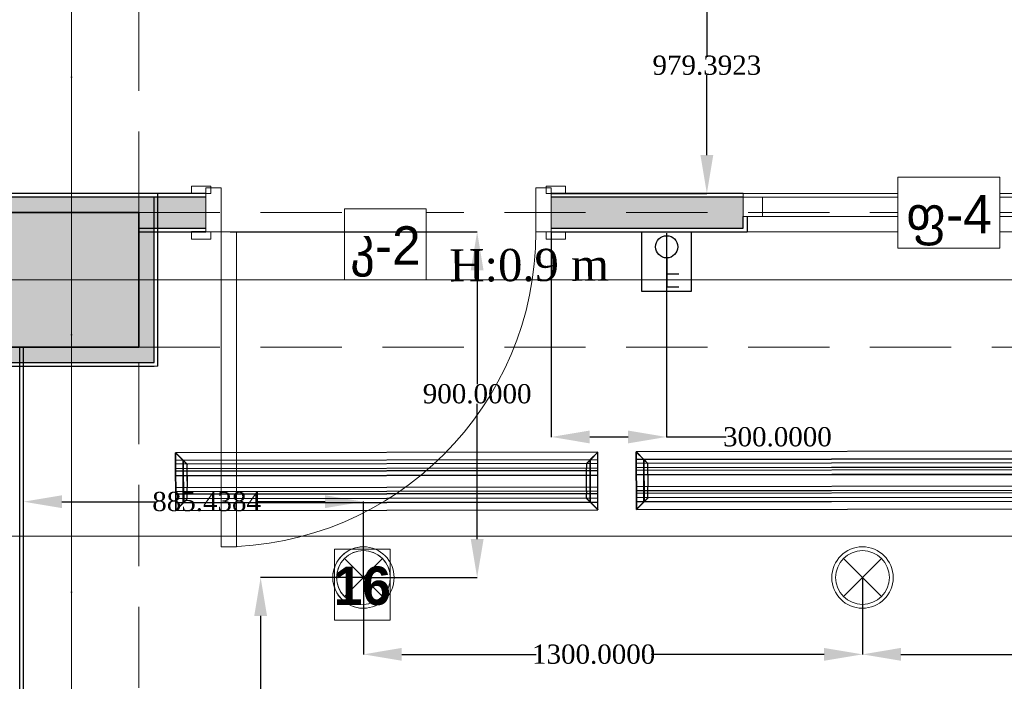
# Model space of a CAD drawing. Header units: millimetres. Extents: x 0 to 88385, y 0 to 41127.
# Tile 179 of 244: x 79097 to 81661, y 19618 to 21340. Entities that reach past the tile are written whole.
import ezdxf
from ezdxf.enums import TextEntityAlignment as Align

# ---------------------------------------------------------------- set-up
doc = ezdxf.new("R2010")
doc.units = ezdxf.units.MM
doc.header["$MEASUREMENT"] = 0
doc.set_wipeout_variables(frame=1)
doc.linetypes.add('Dot & Dashed', pattern=[670.277762, 317.5, -176.388889, 0, -176.388874])
doc.linetypes.add('Hidden', pattern=[317.5, 211.666667, -105.833333])
for name, color, linetype in [('- ავარიული განათება', 7, 'Continuous'), ('- განათება', 7, 'Continuous'), ('- მექანიკური ნაწილი', 7, 'Continuous'), ('- საშტეფცელო როზეტები', 7, 'Continuous'), ('Edges', 7, 'Continuous'), ('New_Structural - Bearing', 7, 'Continuous'), ('Structural - Bearing', 7, 'Continuous'), ('Structural - Grid', 7, 'Continuous')]:
    doc.layers.add(name, color=color, linetype=linetype)
for name, color, linetype, lineweight in [('2D Drafting - General_Pen_No__2', 8, 'Continuous', 15), ('New_Annotation - Text_Pen_No__20', 1, 'Continuous', 0), ('New_Archicad Doors_Pen_No__1', 7, 'Continuous', 13), ('New_Archicad Windows_Pen_No__1', 7, 'Continuous', 13), ('New_Structural - Bearing_Pen_No__1', 7, 'Continuous', 13), ('Structural - Bearing_Pen_No__20', 1, 'Continuous', 0)]:
    doc.layers.add(name, color=color, linetype=linetype, lineweight=lineweight)
for name, color, linetype, lineweight, true_color in [('New_Interior - Lamp_Pen_No__77', 7, 'Continuous', 20, 0xffeb28), ('New_Structural - Bearing_Pen_No__255', 7, 'Continuous', 13, 0xe8e8e8), ('New_Structural - Bearing_Pen_No__5', 7, 'Continuous', 25, 0x40a5ff), ('New_Structural - Bearing_Pen_No__57', 7, 'Continuous', 25, 0xdcd214), ('Structural - Bearing_Pen_No__161', 7, 'Continuous', 13, 0x6a6a6a), ('Structural - Bearing_Pen_No__28', 7, 'Continuous', 35, 0xa80f02), ('Structural - Bearing_Pen_No__81', 7, 'Continuous', 20, 0x6a6a6a), ('Structural - Grid_Pen_No__81', 7, 'Continuous', 20, 0x6a6a6a)]:
    doc.layers.add(name, color=color, linetype=linetype, lineweight=lineweight, true_color=true_color)
doc.styles.add('GENERATED_STYLE_2', font='txt')
doc.styles.add('GENERATED_STYLE_3', font='txt')
doc.styles.get("Standard").update_dxf_attribs({"font": 'sylfaen.ttf'})
doc.dimstyles.get("Standard").update_dxf_attribs({"dimtxt": 0.18, "dimasz": 0.18, "dimexe": 0.18, "dimexo": 0.0625, "dimgap": 0.09, "dimtad": 0, "dimtih": 1, "dimtoh": 1, "dimdec": 4, "dimzin": 0, "dimdsep": 46, "dimtxsty": 'Standard', "dimcen": 0.09, "dimadec": 0, "dimazin": 0, "dimtfac": 1, "dimtdec": 4, "dimtofl": 0, "dimtmove": 0, "dimatfit": 3, "dimfxl": 1, "dimtolj": 1, "dimtzin": 0, "dimarcsym": 0})

# ---------------------------------------------------------------- blocks, each defined once
blk = doc.blocks.new('Window_2')
at = {"layer": 'New_Archicad Windows_Pen_No__1', "color": 7, "linetype": 'Continuous', "lineweight": 13}
for p, q in [((-500, 10), (500, 10)), ((-500, 10), (-500, 0)), ((-500, 0), (-450, 0)), ((-500, 0), (-500, -50)), ((-500, 0), (-500, -50)), ((-450, 0), (-450, -50)), ((-450, 0), (450, 0)), ((450, -50), (450, 0)), ((450, 0), (500, 0)), ((500, 10), (500, 0)), ((500, 0), (500, -50)), ((500, 0), (500, -50)), ((-450, -50), (-500, -50)), ((-490, -50), (-490, -90)), ((450, -50), (-450, -50)), ((500, -50), (450, -50)), ((490, -50), (490, -90)), ((-500, -90), (-490, -90)), ((-490, -90), (490, -90)), ((500, -90), (490, -90))]:
    blk.add_line(p, q, dxfattribs=at)
blk = doc.blocks.new('Door_3')
at = {"layer": 'New_Archicad Doors_Pen_No__1', "color": 7, "linetype": 'Continuous', "lineweight": 13}
for p, q in [((370, 0), (370, 820)), ((370, 820), (410, 820)), ((410, 820), (410, 0)), ((-487, 0), (-487, 19)), ((-487, 19), (-437, 19)), ((-437, 0), (-487, 0)), ((-450, 0), (-487, 0)), ((-450, 0), (-487, 0)), ((-410, 0), (-450, 0)), ((-450, 0), (-450, -115)), ((-450, 0), (-450, -10)), ((-450, 0), (-450, -10)), ((-437, 19), (-437, 0)), ((-410, -115), (-410, 0)), ((410, 0), (370, 0)), ((450, 0), (410, 0)), ((410, 0), (410, -115)), ((437, 19), (487, 19)), ((437, 0), (437, 19)), ((487, 0), (437, 0)), ((450, -115), (450, 0)), ((450, 0), (450, -10)), ((450, 0), (450, -10)), ((450, 0), (487, 0)), ((450, 0), (487, 0)), ((487, 19), (487, 0)), ((-450, -10), (-450, -90)), ((-450, -10), (-450, -90)), ((450, -10), (450, -90)), ((450, -10), (450, -90)), ((-487, -119), (-487, -100)), ((-487, -100), (-437, -100)), ((-450, -100), (-487, -100)), ((-450, -100), (-487, -100)), ((-450, -90), (-450, -100)), ((-450, -90), (-450, -100)), ((-437, -100), (-437, -119)), ((437, -100), (487, -100)), ((437, -119), (437, -100)), ((450, -90), (450, -100)), ((450, -90), (450, -100)), ((450, -100), (487, -100)), ((450, -100), (487, -100)), ((487, -100), (487, -119)), ((-437, -119), (-487, -119)), ((-450, -115), (-410, -115)), ((410, -115), (450, -115)), ((487, -119), (437, -119))]:
    blk.add_line(p, q, dxfattribs=at)
blk.add_arc((410, 0), 820, 90, 180, dxfattribs=at)
blk = doc.blocks.new('Wall_46', base_point=(2382.1, 20888))
at = {"layer": 'New_Structural - Bearing_Pen_No__57', "linetype": 'Continuous', "lineweight": 25, "true_color": 0xdcd214}
for points in [[(-5478.3, 20878), (-5478.3, 20828), (-5478.3, 20798), (-5183.8, 20798), (-5183.8, 20838), (-4833.8, 20838), (-4833.8, 20798), (-4659, 20798), (-4659, 20878)], [(-3259, 20878), (-3759, 20878), (-3759, 20798), (-3259, 20798), (-3259, 20828)]]:
    blk.add_hatch(color=52, dxfattribs=at).paths.add_polyline_path(points)
at = {"layer": 'New_Structural - Bearing_Pen_No__1', "color": 7, "linetype": 'Continuous', "lineweight": 13}
for p, q in [((-4659, 20878), (-4659, 20888)), ((-3759, 20878), (-3759, 20888)), ((-3259, 20888), (-3259, 20878)), ((-4659, 20798), (-4659, 20878)), ((-3759, 20798), (-3759, 20878)), ((-3259, 20878), (-3259, 20828)), ((-3259, 20828), (-3249, 20828)), ((-4659, 20788), (-4659, 20798)), ((-3759, 20788), (-3759, 20798))]:
    blk.add_line(p, q, dxfattribs=at)
at = {"layer": 'New_Structural - Bearing_Pen_No__5', "color": 161, "linetype": 'Continuous', "lineweight": 25, "true_color": 0x40a5ff}
for p, q in [((-4659, 20888), (-4696, 20888)), ((-3759, 20888), (-3722, 20888)), ((-4659, 20878), (-5478.3, 20878)), ((-3259, 20878), (-3759, 20878)), ((-3259, 20798), (-3259, 20828)), ((-3249, 20828), (-3249, 20788)), ((-4833.8, 20798), (-4659, 20798)), ((-4659, 20788), (-4696, 20788)), ((-3759, 20798), (-3259, 20798)), ((-3759, 20788), (-3722, 20788)), ((-3259, 20788), (-3249, 20788))]:
    blk.add_line(p, q, dxfattribs=at)
at = {"layer": 'New_Structural - Bearing_Pen_No__5', "color": 161, "linetype": 'Continuous', "lineweight": 25, "true_color": 0x40a5ff, "flags": 128}
for points in [[(-4659, 20888), (-5478.3, 20888)], [(-3259, 20888), (-3759, 20888)], [(-4833.8, 20788), (-4659, 20788)], [(-3759, 20788), (-3259, 20788)]]:
    blk.add_lwpolyline(points, dxfattribs=at)
at = {"layer": 'New_Archicad Doors_Pen_No__1', "color": 7, "linetype": 'Continuous', "lineweight": 13, "zscale": 1000, "rotation": 180}
blk.add_blockref('Door_3', (-4209, 20788), dxfattribs=at)
at = {"layer": 'New_Archicad Windows_Pen_No__1', "color": 7, "linetype": 'Continuous', "lineweight": 13, "zscale": 1000}
blk.add_blockref('Window_2', (-2759, 20878), dxfattribs=at)
blk = doc.blocks.new('Wall_50', base_point=(-5233.8, 20488))
at = {"layer": 'New_Structural - Bearing_Pen_No__5', "color": 161, "linetype": 'Continuous', "lineweight": 25, "true_color": 0x40a5ff}
blk.add_line((-5143.8, 14838), (-5143.8, 20488), dxfattribs=at)
at = {"layer": 'New_Structural - Bearing_Pen_No__5', "color": 161, "linetype": 'Continuous', "lineweight": 25, "true_color": 0x40a5ff, "flags": 128}
blk.add_lwpolyline([(-5133.8, 14838), (-5133.8, 20488)], dxfattribs=at)
blk = doc.blocks.new('Wall_128', base_point=(-4833.8, 20838))
at = {"layer": 'New_Structural - Bearing_Pen_No__255', "linetype": 'Continuous', "lineweight": 13, "true_color": 0xe8e8e8}
for points in [[(-4833.8, 20878), (-4833.8, 20838), (-4793.8, 20878)], [(-4833.8, 20838), (-4793.8, 20838), (-4793.8, 20878)], [(-4793.8, 20838), (-4833.8, 20838), (-4833.8, 20488), (-4793.8, 20488)], [(-4833.8, 20488), (-4833.8, 20448), (-4793.8, 20448)], [(-4793.8, 20488), (-4833.8, 20488), (-4793.8, 20448)]]:
    blk.add_hatch(color=254, dxfattribs=at).paths.add_polyline_path(points)
at = {"layer": 'New_Structural - Bearing_Pen_No__1', "color": 7, "linetype": 'Continuous', "lineweight": 13, "flags": 128}
for points in [[(-4783.8, 20888), (-4793.8, 20888)], [(-4783.8, 20438), (-4793.8, 20438)]]:
    blk.add_lwpolyline(points, dxfattribs=at)
at = {"layer": 'New_Structural - Bearing_Pen_No__5', "color": 161, "linetype": 'Continuous', "lineweight": 25, "true_color": 0x40a5ff}
for p, q in [((-4793.8, 20878), (-4833.8, 20878)), ((-4793.8, 20838), (-4793.8, 20878)), ((-4793.8, 20488), (-4793.8, 20838)), ((-4793.8, 20448), (-4793.8, 20488)), ((-4833.8, 20448), (-4793.8, 20448))]:
    blk.add_line(p, q, dxfattribs=at)
at = {"layer": 'New_Structural - Bearing_Pen_No__5', "color": 161, "linetype": 'Continuous', "lineweight": 25, "true_color": 0x40a5ff, "flags": 128}
blk.add_lwpolyline([(-4783.8, 20438), (-4783.8, 20888)], dxfattribs=at)
blk = doc.blocks.new('Wall_129', base_point=(-4833.8, 20488))
at = {"layer": 'New_Structural - Bearing_Pen_No__255', "linetype": 'Continuous', "lineweight": 13, "true_color": 0xe8e8e8}
for points in [[(-5183.8, 20488), (-5223.8, 20488), (-5223.8, 20448)], [(-5183.8, 20488), (-5223.8, 20448), (-5183.8, 20448)], [(-4833.8, 20488), (-5183.8, 20488), (-5183.8, 20448), (-4833.8, 20448)]]:
    blk.add_hatch(color=254, dxfattribs=at).paths.add_polyline_path(points)
at = {"layer": 'New_Structural - Bearing_Pen_No__1', "color": 7, "linetype": 'Continuous', "lineweight": 13, "flags": 128}
blk.add_lwpolyline([(-5233.8, 20438), (-5233.8, 20448)], dxfattribs=at)
at = {"layer": 'New_Structural - Bearing_Pen_No__5', "color": 161, "linetype": 'Continuous', "lineweight": 25, "true_color": 0x40a5ff}
for p, q in [((-5223.8, 20488), (-5223.8, 20448)), ((-5223.8, 20448), (-5183.8, 20448)), ((-5183.8, 20448), (-4833.8, 20448)), ((-4833.8, 20448), (-4793.8, 20448))]:
    blk.add_line(p, q, dxfattribs=at)
at = {"layer": 'New_Structural - Bearing_Pen_No__5', "color": 161, "linetype": 'Continuous', "lineweight": 25, "true_color": 0x40a5ff, "flags": 128}
blk.add_lwpolyline([(-5233.8, 20438), (-4793.8, 20438)], dxfattribs=at)
blk = doc.blocks.new('Wall_131', base_point=(-5183.8, 20838))
at = {"layer": 'New_Structural - Bearing_Pen_No__255', "linetype": 'Continuous', "lineweight": 13, "true_color": 0xe8e8e8}
blk.add_hatch(color=254, dxfattribs=at).paths.add_polyline_path([(-5183.8, 20878), (-5183.8, 20838), (-4833.8, 20838), (-4833.8, 20878)])
at = {"layer": 'New_Structural - Bearing_Pen_No__5', "color": 161, "linetype": 'Continuous', "lineweight": 25, "true_color": 0x40a5ff}
for p, q in [((-5183.8, 20878), (-5223.8, 20878)), ((-4833.8, 20878), (-5183.8, 20878)), ((-4793.8, 20878), (-4833.8, 20878))]:
    blk.add_line(p, q, dxfattribs=at)
at = {"layer": 'New_Structural - Bearing_Pen_No__5', "color": 161, "linetype": 'Continuous', "lineweight": 25, "true_color": 0x40a5ff, "flags": 128}
blk.add_lwpolyline([(-4793.8, 20888), (-5223.8, 20888)], dxfattribs=at)
blk = doc.blocks.new('Column_33', base_point=(-5008.8, 20663))
at = {"layer": 'Structural - Bearing_Pen_No__161', "linetype": 'Continuous', "lineweight": 0, "true_color": 0x6a6a6a}
blk.add_hatch(color=251, dxfattribs=at).paths.add_polyline_path([(-4833.8, 20488), (-4833.8, 20838), (-5183.8, 20838), (-5183.8, 20488)])
at = {"layer": 'Structural - Bearing_Pen_No__20', "color": 1, "linetype": 'Continuous', "lineweight": 0}
for p, q in [((-5008.8, 20743), (-5008.8, 20918)), ((-5088.8, 20663), (-5263.8, 20663)), ((-4928.8, 20663), (-4753.8, 20663)), ((-5008.8, 20583), (-5008.8, 20408))]:
    blk.add_line(p, q, dxfattribs=at)
blk.add_point((-5008.8, 20663), dxfattribs=at)
at = {"layer": 'Structural - Bearing_Pen_No__28', "color": 14, "linetype": 'Continuous', "lineweight": 35, "true_color": 0xa80f02, "flags": 128}
blk.add_lwpolyline([(-4833.8, 20488), (-4833.8, 20838), (-5183.8, 20838), (-5183.8, 20488)], close=True, dxfattribs=at)
blk = doc.blocks.new('Standard grid marker')
at = {"layer": 'Structural - Grid_Pen_No__81', "color": 251, "linetype": 'Continuous', "lineweight": 20, "true_color": 0x6a6a6a}
blk.add_line((1000, 0), (51328.1, 0), dxfattribs=at)
at = {"layer": 'Structural - Grid_Pen_No__81', "color": 251, "lineweight": 20, "true_color": 0x6a6a6a, "style": 'GENERATED_STYLE_2'}
for tag, p in [('AC_MarkerText_1_0', (-100, -144)), ('AC_MarkerText_1_1', (52428.1, -144))]:
    blk.add_attdef(tag, text='', height=100, rotation=180, dxfattribs=at).set_placement(p, align=Align.TOP_CENTER)
blk = doc.blocks.new('Standard grid marker_2')
at = {"layer": 'Structural - Grid_Pen_No__81', "color": 251, "linetype": 'Continuous', "lineweight": 20, "true_color": 0x6a6a6a}
blk.add_line((1000, 0), (27734.9, 0), dxfattribs=at)
at = {"layer": 'Structural - Grid_Pen_No__81', "color": 251, "lineweight": 20, "true_color": 0x6a6a6a, "style": 'GENERATED_STYLE_2'}
for tag, p in [('AC_MarkerText_1_0', (-1.5, -46.7)), ('AC_MarkerText_1_1', (28933.4, -46.7))]:
    blk.add_attdef(tag, text='', height=100, rotation=270, dxfattribs=at).set_placement(p, align=Align.TOP_CENTER)
blk = doc.blocks.new('Beam_2', base_point=(-5008.8, 14663))
at = {"layer": 'Structural - Bearing_Pen_No__81', "color": 251, "linetype": 'Dot & Dashed', "lineweight": 20, "true_color": 0x6a6a6a}
blk.add_line((-5008.8, 14663), (-5008.8, 39096.2), dxfattribs=at)
at = {"layer": 'Structural - Bearing_Pen_No__81', "color": 251, "linetype": 'Hidden', "lineweight": 20, "true_color": 0x6a6a6a}
for p, q in [((-4833.8, 20838), (-4833.8, 26488)), ((-4833.8, 14838), (-4833.8, 20488))]:
    blk.add_line(p, q, dxfattribs=at)
blk = doc.blocks.new('Beam_11', base_point=(-47008.8, 20663))
at = {"layer": 'Structural - Bearing_Pen_No__81', "color": 251, "linetype": 'Hidden', "lineweight": 20, "true_color": 0x6a6a6a}
for p, q in [((-4833.8, 20838), (816.2, 20838)), ((-4833.8, 20488), (816.2, 20488))]:
    blk.add_line(p, q, dxfattribs=at)
at = {"layer": 'Structural - Bearing_Pen_No__81', "color": 251, "linetype": 'Dot & Dashed', "lineweight": 20, "true_color": 0x6a6a6a}
blk.add_line((-47008.8, 20663), (991.2, 20663), dxfattribs=at)
blk = doc.blocks.new('lineardiffplan')
at = {"layer": 'Edges'}
for p, q in [((392.8, 274.9), (392.8, 274.6)), ((393.1, 274.9), (392.8, 274.9)), ((422.8, 244.9), (392.8, 274.9)), ((392.8, 274.6), (392.9, 274.5)), ((392.9, 125.2), (392.9, 274.5)), ((412.4, 255), (392.9, 274.5)), ((393.1, 274.9), (393.2, 274.8)), ((393.2, 274.8), (412.7, 255.3)), ((1462.8, 244.9), (1492.8, 274.9)), ((1472.9, 255.3), (1492.4, 274.8)), ((1473.2, 254.9), (1492.8, 274.5)), ((1492.4, 274.8), (1492.5, 274.9)), ((1492.8, 274.9), (1492.5, 274.9)), ((1492.8, 274.5), (1492.8, 274.9)), ((1492.8, 274.5), (1492.8, 274.5)), ((1492.8, 125.4), (1492.8, 274.5)), ((1492.8, 255.3), (392.9, 255.3)), ((392.9, 254.9), (1492.8, 254.9)), ((392.9, 244.9), (1492.8, 244.9)), ((392.9, 233.2), (1492.8, 233.2)), ((392.9, 233), (1492.8, 233)), ((412.4, 144.7), (412.4, 255)), ((412.8, 254.6), (412.4, 255)), ((412.7, 255.3), (413.1, 254.9)), ((412.8, 145.1), (412.8, 254.6)), ((412.8, 254.6), (422.8, 244.6)), ((413.1, 254.9), (423.1, 244.9)), ((422.8, 244.6), (422.8, 244.9)), ((422.8, 244.9), (423.1, 244.9)), ((422.8, 244.6), (422.8, 244.6)), ((422.8, 244.6), (422.8, 233.2)), ((422.8, 233), (422.8, 233.2)), ((422.8, 226.8), (422.8, 233)), ((423.1, 244.9), (423.1, 244.9)), ((1472.5, 254.9), (1462.5, 244.9)), ((1462.5, 244.9), (1462.5, 244.9)), ((1462.5, 244.9), (1462.8, 244.9)), ((1462.8, 244.9), (1462.9, 244.6)), ((1462.8, 244.5), (1462.9, 244.6)), ((1462.8, 233.2), (1462.8, 244.5)), ((1462.8, 233), (1462.8, 233.2)), ((1462.8, 226.8), (1462.8, 233)), ((1462.9, 244.6), (1472.8, 254.5)), ((1472.9, 255.3), (1472.5, 254.9)), ((1472.8, 254.5), (1473.2, 254.9)), ((1472.8, 254.5), (1472.8, 145.3)), ((1473.2, 144.9), (1473.2, 254.9)), ((392.9, 226.8), (1492.8, 226.8)), ((392.9, 226.5), (1492.8, 226.5)), ((392.9, 214.9), (1492.8, 214.9)), ((1492.8, 214.8), (392.9, 214.8)), ((422.4, 214.9), (422.3, 214.9)), ((422.8, 214.9), (422.4, 214.9)), ((422.8, 226.5), (422.8, 226.8)), ((422.8, 214.9), (422.8, 226.5)), ((422.8, 184.9), (422.8, 214.9)), ((423.2, 214.9), (422.8, 214.9)), ((423.2, 214.8), (422.8, 214.9)), ((423.2, 214.8), (423.2, 214.9)), ((423.2, 214.8), (423.2, 184.9)), ((1462.8, 214.9), (1462.4, 214.9)), ((1462.4, 214.9), (1462.4, 214.8)), ((1462.8, 214.9), (1462.4, 214.8)), ((1462.4, 184.9), (1462.4, 214.8)), ((1462.8, 226.5), (1462.8, 226.8)), ((1462.8, 214.9), (1462.8, 226.5)), ((1462.8, 214.9), (1462.8, 184.9)), ((1462.8, 214.9), (1463.2, 214.9)), ((1463.2, 214.9), (1463.3, 214.9)), ((1492.8, 184.9), (392.9, 184.9)), ((422.4, 184.9), (422.3, 184.9)), ((422.8, 184.9), (422.4, 184.9)), ((422.8, 184.9), (423.2, 184.9)), ((422.8, 173.2), (422.8, 184.9)), ((1462.4, 184.9), (1462.8, 184.9)), ((1462.8, 173.2), (1462.8, 184.9)), ((1463.2, 184.9), (1462.8, 184.9)), ((1463.2, 184.9), (1463.3, 184.9)), ((392.8, 124.9), (422.8, 154.9)), ((392.9, 173.2), (1492.8, 173.2)), ((392.9, 173), (1492.8, 173)), ((392.9, 166.8), (1492.8, 166.8)), ((392.9, 166.5), (1492.8, 166.5)), ((392.9, 154.9), (1492.8, 154.9)), ((412.8, 145.1), (422.8, 155.1)), ((423.1, 154.8), (413.1, 144.9)), ((422.8, 173), (422.8, 173.2)), ((422.8, 173), (422.8, 166.8)), ((422.8, 166.5), (422.8, 166.8)), ((422.8, 155.1), (422.8, 166.5)), ((422.8, 154.9), (422.8, 155.1)), ((422.8, 155.1), (422.8, 155.1)), ((423.1, 154.8), (422.8, 154.9)), ((423.1, 154.8), (423.1, 154.9)), ((1462.5, 154.8), (1462.4, 154.9)), ((1462.8, 154.9), (1462.5, 154.8)), ((1462.5, 154.8), (1472.4, 144.9)), ((1462.8, 173), (1462.8, 173.2)), ((1462.8, 166.8), (1462.8, 173)), ((1462.8, 166.5), (1462.8, 166.8)), ((1462.8, 155.3), (1462.8, 166.5)), ((1462.9, 155.2), (1462.8, 155.3)), ((1462.9, 155.2), (1462.8, 154.9)), ((1462.8, 154.9), (1492.8, 124.9)), ((1472.8, 145.3), (1462.9, 155.2)), ((1492.8, 144.9), (392.9, 144.9)), ((392.9, 125.2), (412.4, 144.7)), ((392.9, 144.5), (1492.8, 144.5)), ((412.7, 144.5), (393.2, 124.9)), ((412.8, 145.1), (412.4, 144.7)), ((412.7, 144.5), (413.1, 144.9)), ((1472.4, 144.9), (1472.8, 144.5)), ((1473.2, 144.9), (1472.8, 145.3)), ((1472.8, 144.5), (1492.4, 124.9)), ((1473.2, 144.9), (1492.8, 125.4)), ((392.9, 125.2), (392.8, 125.1)), ((392.8, 125.1), (392.8, 124.9)), ((392.8, 124.9), (393.1, 124.9)), ((393.2, 124.9), (393.1, 124.9)), ((1492.4, 124.9), (1492.8, 124.9)), ((1492.4, 124.9), (1492.4, 124.9)), ((1492.8, 125.3), (1492.8, 125.4)), ((1492.8, 124.9), (1492.8, 125.3))]:
    blk.add_line(p, q, dxfattribs=at)
blk.add_lwpolyline([(393.2, 274.8), (1492.8, 274.8), (1492.8, 124.9), (393.2, 124.9)], close=True, dxfattribs=at)
blk = doc.blocks.new('Recessed Spot')
at = {"layer": 'New_Interior - Lamp_Pen_No__77', "color": 2, "linetype": 'Continuous', "lineweight": 20, "true_color": 0xffeb28}
for q in [(-49.5, 49.5), (49.5, 49.5), (-49.5, -49.5), (49.5, -49.5)]:
    blk.add_line((0, 0), q, dxfattribs=at)
at = {"layer": 'New_Interior - Lamp_Pen_No__77', "color": 2, "linetype": 'Continuous', "lineweight": 20, "true_color": 0xffeb28, "flags": 128}
blk.add_lwpolyline([(80, 0, 1), (-80, 0, 1)], format="xyb", close=True, dxfattribs=at)
at = {"layer": 'New_Interior - Lamp_Pen_No__77', "color": 2, "linetype": 'Continuous', "lineweight": 20, "true_color": 0xffeb28}
blk.add_circle((0, 0), 70, dxfattribs=at)
blk = doc.blocks.new('ორკლავიშა ჩამრთველლი იპ 22')
at = {"layer": '- განათება', "color": 6}
for points in [[(0.3, 352.8), (-106, 352.8)], [(0, 97.5), (0.3, 352.8)], [(0.1, 237.8), (-105.7, 237.8)]]:
    blk.add_lwpolyline(points, dxfattribs=at)
blk.add_circle((0, 0), 97.5, dxfattribs=at)
blk = doc.blocks.new('1 იანი ჩარჩო')
at = {"layer": '- განათება', "color": 5}
blk.add_lwpolyline([(-9864.2, 15374.2), (-9735.9, 15374.2), (-9735.9, 15219.2), (-9864.2, 15219.2)], close=True, dxfattribs=at)
blk = doc.blocks.new('*D608')
at = {"layer": '- საშტეფცელო როზეტები', "color": 0, "lineweight": -2, "transparency": 16777216}
for p, q in [((80481.3, 20787.9), (80481.3, 20253.8)), ((80781.3, 20784.9), (80781.3, 20253.8)), ((80581.3, 20254), (80681.3, 20254)), ((80781.3, 20254), (80936.9, 20254))]:
    blk.add_line(p, q, dxfattribs=at)
at = {"layer": '- საშტეფცელო როზეტები', "color": 0, "transparency": 16777216}
for points in [[(80581.3, 20270.7), (80581.3, 20237.3), (80481.3, 20254)], [(80681.3, 20270.7), (80681.3, 20237.3), (80781.3, 20254)]]:
    blk.add_solid(points, dxfattribs=at)
at = {"layer": 'Defpoints', "color": 0, "transparency": 16777216}
for p in [(80481.3, 20788), (80781.3, 20785), (80481.3, 20254)]:
    blk.add_point(p, dxfattribs=at)
at = {"layer": '- საშტეფცელო როზეტები', "color": 0, "transparency": 16777216, "insert": (81070.4, 20254), "char_height": 50, "attachment_point": 5}
blk.add_mtext('\\A1;{\\fSylfaen|b0|i0|c0|p18;300.0000}', dxfattribs=at)
blk = doc.blocks.new('*D1035')
at = {"layer": '- განათება', "color": 0, "lineweight": -2, "transparency": 16777216}
for p, q in [((79991.9, 19888), (79724, 19888)), ((79724.2, 19788), (79724.2, 19306.1)), ((79724.2, 18588), (79724.2, 19254.8)), ((79991.9, 18488), (79724, 18488))]:
    blk.add_line(p, q, dxfattribs=at)
at = {"layer": '- განათება', "color": 0, "transparency": 16777216}
for points in [[(79707.5, 19788), (79740.9, 19788), (79724.2, 19888)], [(79707.5, 18588), (79740.9, 18588), (79724.2, 18488)]]:
    blk.add_solid(points, dxfattribs=at)
at = {"layer": 'Defpoints', "color": 0, "transparency": 16777216}
for p in [(79991.9, 19888), (79724.2, 18488), (79991.9, 18488)]:
    blk.add_point(p, dxfattribs=at)
at = {"layer": '- განათება', "color": 0, "transparency": 16777216, "insert": (79724.2, 19280.4), "char_height": 50, "attachment_point": 5}
blk.add_mtext('\\A1;{\\fSylfaen|b0|i0|c0|p18;1400.0000}', dxfattribs=at)
blk = doc.blocks.new('*D1036')
at = {"layer": '- განათება', "color": 0, "lineweight": -2, "transparency": 16777216}
for p, q in [((79991.9, 19887.9), (79991.9, 19687.8)), ((81291.9, 19887.9), (81291.9, 19687.8)), ((80091.9, 19688), (80442.1, 19688)), ((81191.9, 19688), (80741.3, 19688))]:
    blk.add_line(p, q, dxfattribs=at)
at = {"layer": '- განათება', "color": 0, "transparency": 16777216}
for points in [[(80091.9, 19704.7), (80091.9, 19671.3), (79991.9, 19688)], [(81191.9, 19704.7), (81191.9, 19671.3), (81291.9, 19688)]]:
    blk.add_solid(points, dxfattribs=at)
at = {"layer": 'Defpoints', "color": 0, "transparency": 16777216}
for p in [(79991.9, 19888), (81291.9, 19888), (79991.9, 19688)]:
    blk.add_point(p, dxfattribs=at)
at = {"layer": '- განათება', "color": 0, "transparency": 16777216, "insert": (80591.7, 19688), "char_height": 50, "attachment_point": 5}
blk.add_mtext('\\A1;{\\fSylfaen|b0|i0|c0|p18;1300.0000}', dxfattribs=at)
blk = doc.blocks.new('*D1037')
at = {"layer": '- განათება', "color": 0, "lineweight": -2, "transparency": 16777216}
for p, q in [((81291.9, 19887.9), (81291.9, 19687.8)), ((82591.9, 19887.9), (82591.9, 19687.8)), ((81391.9, 19688), (81742.1, 19688)), ((82491.9, 19688), (82041.3, 19688))]:
    blk.add_line(p, q, dxfattribs=at)
at = {"layer": '- განათება', "color": 0, "transparency": 16777216}
for points in [[(81391.9, 19704.7), (81391.9, 19671.3), (81291.9, 19688)], [(82491.9, 19704.7), (82491.9, 19671.3), (82591.9, 19688)]]:
    blk.add_solid(points, dxfattribs=at)
at = {"layer": 'Defpoints', "color": 0, "transparency": 16777216}
for p in [(81291.9, 19888), (82591.9, 19888), (81291.9, 19688)]:
    blk.add_point(p, dxfattribs=at)
at = {"layer": '- განათება', "color": 0, "transparency": 16777216, "insert": (81891.7, 19688), "char_height": 50, "attachment_point": 5}
blk.add_mtext('\\A1;{\\fSylfaen|b0|i0|c0|p18;1300.0000}', dxfattribs=at)
blk = doc.blocks.new('*D1038')
at = {"layer": '- განათება', "color": 0, "lineweight": -2, "transparency": 16777216}
for p, q in [((79644.5, 20788), (80288.4, 20788)), ((80288.2, 20688), (80288.2, 20391.7)), ((80288.2, 19988), (80288.2, 20340.3)), ((79992, 19888), (80288.4, 19888))]:
    blk.add_line(p, q, dxfattribs=at)
at = {"layer": '- განათება', "color": 0, "transparency": 16777216}
for points in [[(80271.5, 20688), (80304.9, 20688), (80288.2, 20788)], [(80271.5, 19988), (80304.9, 19988), (80288.2, 19888)]]:
    blk.add_solid(points, dxfattribs=at)
at = {"layer": 'Defpoints', "color": 0, "transparency": 16777216}
for p in [(79644.5, 20788), (79991.9, 19888), (80288.2, 19888)]:
    blk.add_point(p, dxfattribs=at)
at = {"layer": '- განათება', "color": 0, "transparency": 16777216, "insert": (80288.2, 20366), "char_height": 50, "attachment_point": 5}
blk.add_mtext('\\A1;{\\fSylfaen|b0|i0|c0|p18;900.0000}', dxfattribs=at)
blk = doc.blocks.new('*D1039')
at = {"layer": '- განათება', "color": 0, "lineweight": -2, "transparency": 16777216}
for p, q in [((79106.5, 19859.8), (79106.5, 20085.6)), ((79206.5, 20085.4), (79449.1, 20085.4)), ((79891.9, 20085.4), (79717.6, 20085.4)), ((79991.9, 19888), (79991.9, 20085.6))]:
    blk.add_line(p, q, dxfattribs=at)
at = {"layer": '- განათება', "color": 0, "transparency": 16777216}
for points in [[(79206.5, 20102.1), (79206.5, 20068.8), (79106.5, 20085.4)], [(79891.9, 20102.1), (79891.9, 20068.8), (79991.9, 20085.4)]]:
    blk.add_solid(points, dxfattribs=at)
at = {"layer": 'Defpoints', "color": 0, "transparency": 16777216}
for p in [(79991.9, 20085.4), (79991.9, 19888), (79106.5, 19859.7)]:
    blk.add_point(p, dxfattribs=at)
at = {"layer": '- განათება', "color": 0, "transparency": 16777216, "insert": (79583.4, 20085.4), "char_height": 50, "attachment_point": 5}
blk.add_mtext('\\A1;{\\fSylfaen|b0|i0|c0|p18;885.4384}', dxfattribs=at)
blk = doc.blocks.new('AVARIULI GANATEBA')
at = {"layer": '- განათება', "color": 3, "linetype": 'Continuous', "lineweight": 20}
for q in [(-49.5, 49.5), (49.5, 49.5), (-49.5, -49.5), (49.5, -49.5)]:
    blk.add_line((0, 0), q, dxfattribs=at)
for major_axis, start_param, end_param in [((56.6, 56.6), 0.785398, 3.926991), ((56.6, 56.6), 3.926991, 7.068583), ((-49.5, 49.5), 2.356194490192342, 8.639379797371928)]:
    blk.add_ellipse((0, 0), major_axis=major_axis, ratio=1, start_param=start_param, end_param=end_param, dxfattribs=at)
blk = doc.blocks.new('*D1392')
at = {"layer": '- ავარიული განათება', "color": 0, "lineweight": -2, "transparency": 16777216}
for p, q in [((80563.1, 21867.4), (80886.8, 21867.4)), ((80886.6, 21767.4), (80886.6, 21247.1)), ((80886.6, 20988), (80886.6, 21195.8)), ((80481.4, 20888), (80886.8, 20888))]:
    blk.add_line(p, q, dxfattribs=at)
at = {"layer": '- ავარიული განათება', "color": 0, "transparency": 16777216}
for points in [[(80869.9, 21767.4), (80903.3, 21767.4), (80886.6, 21867.4)], [(80869.9, 20988), (80903.3, 20988), (80886.6, 20888)]]:
    blk.add_solid(points, dxfattribs=at)
at = {"layer": 'Defpoints', "color": 0, "transparency": 16777216}
for p in [(80563, 21867.4), (80886.6, 21867.4), (80481.3, 20888)]:
    blk.add_point(p, dxfattribs=at)
at = {"layer": '- ავარიული განათება', "color": 0, "transparency": 16777216, "insert": (80886.6, 21221.4), "char_height": 50, "attachment_point": 5}
blk.add_mtext('\\A1;{\\fSylfaen|b0|i0|c0|p18;979.3923}', dxfattribs=at)

msp = doc.modelspace()

# ---------------------------------------------------------------- linework, layer by layer
at = {"layer": '2D Drafting - General_Pen_No__2', "color": 116, "true_color": 0x136734}
msp.add_lwpolyline([(50571.52795, 19995.50001), (88003.5, 19995.50001)], dxfattribs=at)

# ---------------------------------------------------------------- block references
at = {"layer": '- განათება', "color": 6, "xscale": 0.2965673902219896, "yscale": 0.2965673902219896, "zscale": 0.2965673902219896, "rotation": 180}
msp.add_blockref('ორკლავიშა ჩამრთველლი იპ 22', (80782.03747, 20749.08939), dxfattribs=at)
at = {"layer": '- განათება', "color": 2, "linetype": 'Continuous', "lineweight": 20, "true_color": 0xffeb28, "zscale": 1000}
msp.add_blockref('Recessed Spot', (81291.9443, 19887.98097), dxfattribs=at)
at = {"layer": '- მექანიკური ნაწილი', "xscale": -1, "rotation": 0.08827330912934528}
for p in [(80995.9364, 19940.20169), (82196.00599, 19942.55542)]:
    msp.add_blockref('lineardiffplan', p, dxfattribs=at)
at = {"layer": '- საშტეფცელო როზეტები', "color": 5, "rotation": 180}
msp.add_blockref('1 იანი ჩარჩო', (70981.24532, 36007.21705), dxfattribs=at)
at = {"layer": 'New_Structural - Bearing', "color": 7, "lineweight": 35}
for name, p in [('Wall_46', (86622.37834, 20887.98097)), ('Wall_131', (79056.5059, 20837.98097)), ('Wall_128', (79406.5059, 20837.98097)), ('Wall_50', (79006.5059, 20487.98097)), ('Wall_129', (79406.5059, 20487.98097))]:
    msp.add_blockref(name, p, dxfattribs=at)
at = {"layer": 'Structural - Bearing', "color": 251, "lineweight": 20, "true_color": 0x6a6a6a}
for name, p in [('Beam_2', (79231.5059, 14662.98097)), ('Beam_11', (37231.5059, 20662.98097))]:
    msp.add_blockref(name, p, dxfattribs=at)
at = {"layer": 'Structural - Bearing', "color": 14, "lineweight": 35, "true_color": 0xa80f02}
msp.add_blockref('Column_33', (79231.5059, 20662.98097), dxfattribs=at)
at = {"layer": 'Structural - Grid', "color": 8, "linetype": 'Continuous', "lineweight": 15, "zscale": 1000}
for name, p, rotation in [('Standard grid marker_2', (79231.5059, 11703.05519), 90), ('Standard grid marker', (88184.57817, 20662.98097), 180)]:
    msp.add_blockref(name, p, dxfattribs=dict(at, rotation=rotation))

# ---------------------------------------------------------------- texts
at = {"layer": '- განათება', "color": 5, "insert": (80215.54294, 20742.6234), "char_height": 83.9644685, "attachment_point": 1, "rotation": 0.31067434}
msp.add_mtext_dynamic_manual_height_columns('{\\fSylfaen|b0|i0|c0|p18;H:0.9 m}', width=710.9466492, gutter_width=1.70068, heights=[0], dxfattribs=at)

# ---------------------------------------------------------------- dimensions: what is measured, and where the dimension line sits
at = {"layer": '- ავარიული განათება', "color": 1}
dim = msp.add_linear_dim(base=(80886.5854, 21867.37326), p1=(80481.31337, 20887.98097), p2=(80563.01466, 21867.37326), angle=90, text='{\\fSylfaen|b0|i0|c0|p18;<>}', dimstyle='Standard', override={"dimtxt": 50, "dimasz": 100}, dxfattribs=at)
dim.commit()
dim.dimension.update_dxf_attribs({"geometry": '*D1392', "text_midpoint": (80886.5854, 21221.4373), "dimtype": 160})
at = {"layer": '- განათება', "color": 1}
dim = msp.add_linear_dim(base=(81291.9443, 19688), p1=(82591.9443, 19887.98097), p2=(81291.9443, 19887.98097), angle=180, text='{\\fSylfaen|b0|i0|c0|p18;<>}', dimstyle='Standard', override={"dimtxt": 50, "dimasz": 100}, dxfattribs=at)
dim.commit()
dim.dimension.update_dxf_attribs({"geometry": '*D1037', "text_midpoint": (81891.70934, 19688), "dimtype": 160})
at = {"layer": '- საშტეფცელო როზეტები', "color": 1}
dim = msp.add_linear_dim(base=(80481.31337, 20254), p1=(80781.31338, 20785.00982), p2=(80481.31337, 20787.98097), angle=180, text='{\\fSylfaen|b0|i0|c0|p18;<>}', dimstyle='Standard', override={"dimtxt": 50, "dimasz": 100}, dxfattribs=at)
dim.commit()
dim.dimension.update_dxf_attribs({"geometry": '*D608', "text_midpoint": (81070.35697, 20254), "dimtype": 160})

# ---------------------------------------------------------------- next in the draw order: wipeouts: each hides what was drawn before it
at = {"color": 1, "linetype": 'Continuous', "lineweight": 0, "ltscale": 105002.945605}
msp.add_wipeout([(81384.31575, 20745.55617), (81650.06156, 20745.55617), (81650.06156, 20930.40525), (81384.31575, 20930.40525)], dxfattribs=at).dxf.layer = 'New_Annotation - Text_Pen_No__20'
at = {"color": 1, "linetype": 'Continuous', "lineweight": 0, "ltscale": 105802.955064}
msp.add_wipeout([(79942.71566, 20662.98097), (80155.66113, 20662.98097), (80155.66113, 20847.83034), (79942.71566, 20847.83034)], dxfattribs=at).dxf.layer = 'New_Annotation - Text_Pen_No__20'
at = {"color": 1, "linetype": 'Continuous', "lineweight": 0, "ltscale": 101520.675775}
msp.add_wipeout([(79916.18183, 19776.98949), (80061.78192, 19776.98949), (80061.78192, 19961.83819), (79916.18183, 19961.83819)], dxfattribs=at).dxf.layer = 'New_Annotation - Text_Pen_No__20'

# ---------------------------------------------------------------- next in the draw order: linework, layer by layer
at = {"layer": 'New_Annotation - Text_Pen_No__20', "color": 1, "linetype": 'Continuous', "lineweight": 0, "flags": 128}
for points in [[(81384.31575, 20745.55617), (81650.06156, 20745.55617), (81650.06156, 20930.40525), (81384.31575, 20930.40525), (81384.31575, 20745.55617)], [(79942.71566, 20662.98097), (80155.66113, 20662.98097), (80155.66113, 20847.83034), (79942.71566, 20847.83034), (79942.71566, 20662.98097)], [(79916.18183, 19776.98949), (80061.78192, 19776.98949), (80061.78192, 19961.83819), (79916.18183, 19961.83819), (79916.18183, 19776.98949)]]:
    msp.add_lwpolyline(points, close=True, dxfattribs=at)

# ---------------------------------------------------------------- next in the draw order: block references
at = {"layer": '- განათება', "color": 1}
msp.add_blockref('AVARIULI GANATEBA', (79991.9443, 19887.98097), dxfattribs=at)
at = {"layer": '- განათება', "color": 2, "linetype": 'Continuous', "lineweight": 20, "true_color": 0xffeb28, "zscale": 1000}
msp.add_blockref('Recessed Spot', (79991.9443, 19887.98097), dxfattribs=at)

# ---------------------------------------------------------------- next in the draw order: texts
at = {"layer": 'New_Annotation - Text_Pen_No__20', "color": 1, "linetype": 'Continuous', "lineweight": 0, "char_height": 100, "attachment_point": 2}
for s, insert, style in [('\\A1;{\\pqc;\\fBOG 2018|b0|i0|c0|p0;\\W1.000000;ფ-\\fBOG 2018|b0|i0|c0|p0;\\W1.000000;4}', (81517.18866, 20883.73859), 'GENERATED_STYLE_2'), ('\\A1;{\\pqc;\\fBOG 2018|b0|i0|c0|p0;\\W1.000000;კ-\\fBOG 2018|b0|i0|c0|p0;\\W1.000000;2}', (80049.18839, 20802.47276), 'GENERATED_STYLE_2'), ('\\A1;{\\pqc;\\fBOG 2018|b1|i0|c0|p0;\\W1.000000;16}', (79988.98187, 19916.62608), 'GENERATED_STYLE_3')]:
    msp.add_mtext(s, dxfattribs=dict(at, insert=insert, style=style))

# ---------------------------------------------------------------- next in the draw order: dimensions: what is measured, and where the dimension line sits
at = {"layer": '- განათება', "color": 1}
for base, p1, p2, angle, picture, middle in [((80288.20934, 19887.98097), (79644.4607, 20787.98097), (79991.9443, 19887.98097), 270, '*D1038', (80288.20934, 20366)), ((79724.20934, 18487.98097), (79991.9443, 19887.98097), (79991.9443, 18487.98097), 270, '*D1035', (79724.20934, 19280.41604)), ((79991.9443, 19688), (81291.9443, 19887.98097), (79991.9443, 19887.98097), 180, '*D1036', (80591.70934, 19688))]:
    dim = msp.add_linear_dim(base=base, p1=p1, p2=p2, angle=angle, text='{\\fSylfaen|b0|i0|c0|p18;<>}', dimstyle='Standard', override={"dimtxt": 50, "dimasz": 100}, dxfattribs=at)
    dim.commit()
    dim.dimension.update_dxf_attribs({"geometry": picture, "text_midpoint": middle, "dimtype": 160})
dim = msp.add_linear_dim(base=(79991.9443, 20085.4192), p1=(79106.5059, 19859.7392), p2=(79991.9443, 19887.98097), text='{\\fSylfaen|b0|i0|c0|p18;<>}', dimstyle='Standard', override={"dimtxt": 50, "dimasz": 100}, dxfattribs=at)
dim.commit()
dim.dimension.update_dxf_attribs({"geometry": '*D1039', "text_midpoint": (79583.36494, 20085.4192), "dimtype": 160})

doc.saveas('drawing.dxf')
